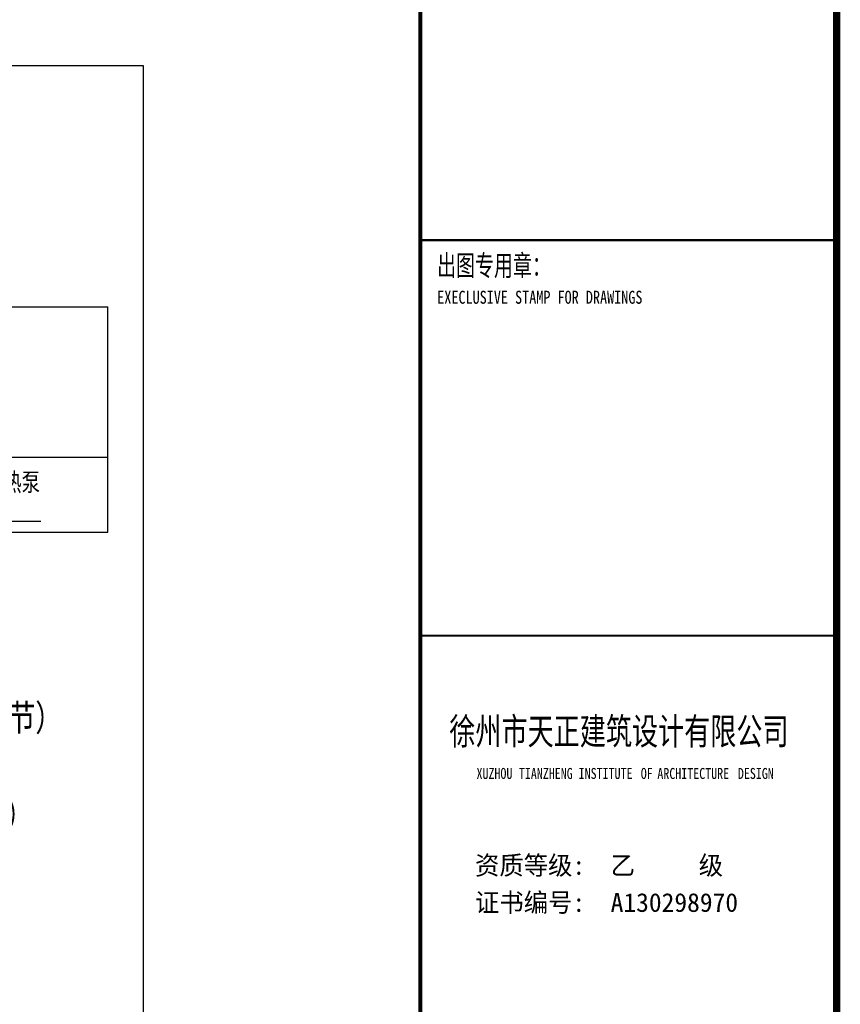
# Model space of a CAD drawing. Extents: x 427948 to 764348, y 274849 to 601549.
# Tile 17 of 212: x 500058 to 511098, y 529770 to 543016. Entities that reach past the tile are written whole.
import ezdxf
from ezdxf.enums import TextEntityAlignment as Align

# ---------------------------------------------------------------- set-up
doc = ezdxf.new("R2010")
doc.units = 0
doc.header["$LTSCALE"] = 1000
doc.header["$MEASUREMENT"] = 0
doc.layers.get('0').update_dxf_attribs({"linetype": 'CONTINUOUS'})
for name, color, linetype in [('EQUIP-照明', 3, 'CONTINUOUS'), ('PUB_TITLE', 4, 'CONTINUOUS'), ('SHEET_TEXT', 3, 'CONTINUOUS'), ('TK', 7, 'CONTINUOUS')]:
    doc.layers.add(name, color=color, linetype=linetype)
doc.styles.add('-宋体', font='txt', dxfattribs={"width": 0.8})
doc.styles.add('TKHZ1', font='txt', dxfattribs={"width": 0.8})
doc.styles.add('宋体', font='txt', dxfattribs={"width": 0.75})
doc.styles.add('黑体', font='simhei.ttf')

# ---------------------------------------------------------------- blocks, each defined once
blk = doc.blocks.new('24')
at = {"color": 4}
blk.add_line((-1110889, 145319), (-1110889, 202719), dxfattribs=at)
at = {"layer": 'PUB_TITLE'}
for p, q in [((-1110889, 145319), (-1110889, 202719)), ((-1116489, 166598), (-1110889, 166598))]:
    blk.add_line(p, q, dxfattribs=at)
at = {"layer": 'PUB_TITLE', "linetype": 'Continuous', "const_width": 100}
blk.add_lwpolyline([(-1191489, 145319), (-1110889, 145319), (-1110889, 202719), (-1191489, 202719)], close=True, dxfattribs=at)
at = {"layer": 'PUB_TITLE'}
for points, const_width in [([(-1116489, 145319), (-1116489, 202719)], 50), ([(-1116489, 171919), (-1110889, 171919)], 29.8), ([(-1116489, 166598), (-1110889, 166598)], 29.8)]:
    blk.add_lwpolyline(points, dxfattribs=dict(at, const_width=const_width))
at = {"layer": 'PUB_TITLE', "linetype": 'Continuous', "const_width": 80}
blk.add_lwpolyline([(-1110889, 145319), (-1110889, 202719)], dxfattribs=at)
at = {"style": '黑体', "width": 0.8}
for s, height, p in [('XUZHOU', 147.9, (-1115733, 164671)), ('TIANZHENG', 147.9, (-1115163, 164671)), ('INSTITUTE', 147.9, (-1114359, 164671)), ('OF', 147.9, (-1113523, 164671)), ('ARCHITECTURE', 147.86, (-1113300, 164671)), ('DESIGN', 147.9, (-1112217, 164671))]:
    blk.add_text(s, height=height, dxfattribs=at).set_placement(p)
at = {"layer": 'SHEET_TEXT', "style": '-宋体', "width": 0.75}
blk.add_text('徐州市天正建筑设计有限公司', height=360, dxfattribs=at).set_placement((-1113817, 165133), align=Align.CENTER)
at = {"layer": 'TK', "style": 'TKHZ1'}
for s, height, width, p in [('出图专用章：', 280, 0.7, (-1116262, 171439)), ('EXECLUSIVE STAMP FOR DRAWINGS', 175, 0.8, (-1116262, 171064))]:
    blk.add_text(s, height=height, dxfattribs=dict(at, width=width)).set_placement(p)
at = {"layer": 'TK', "style": '-宋体'}
for s, p in [('资质等级:  乙     级', (-1115753, 163383)), ('证书编号:  A130298970', (-1115753, 162883))]:
    blk.add_text(s, height=252, dxfattribs=at).set_placement(p)

msp = doc.modelspace()

# ---------------------------------------------------------------- linework, layer by layer
at = {"layer": 'EQUIP-照明'}
for p, q in [((478093.2, 539152.4), (501244, 539154.5)), ((501244, 536120.6), (501244, 539154.5)), ((478093.2, 537129.8), (501244, 537131.9)), ((499318.4, 536271.5), (500340.9, 536271.5)), ((478093.2, 536118.5), (501244, 536120.6))]:
    msp.add_line(p, q, dxfattribs=at)
msp.add_lwpolyline([(477655.9, 542399.6), (501719.2, 542399.6), (501719.2, 515118.4), (477655.9, 515118.4)], close=True, dxfattribs=at)
msp.add_lwpolyline([(477655.9, 542399.6), (501719.2, 542399.6), (501719.2, 515118.4), (477655.9, 515118.4)], close=True, dxfattribs=at)

# ---------------------------------------------------------------- block references
msp.add_blockref('24', (1621936.9, 368130.5))

# ---------------------------------------------------------------- texts
at = {"layer": 'EQUIP-照明', "style": '宋体', "width": 0.75}
for s, height, p in [('地源热泵', 242.71, (499338.8, 536673.7)), ('9. 《民用建筑太阳能热水系统应用技术规范》GB50364—2005（第5.6节）', 353.954, (488909.5, 533447.8)), ('11.《35kV及以下客户端变电所建设标准》DGJ32/J14—2007（第6.2节）', 353.954, (488884.7, 532146))]:
    msp.add_text(s, height=height, dxfattribs=at).set_placement(p)

doc.saveas('drawing.dxf')
